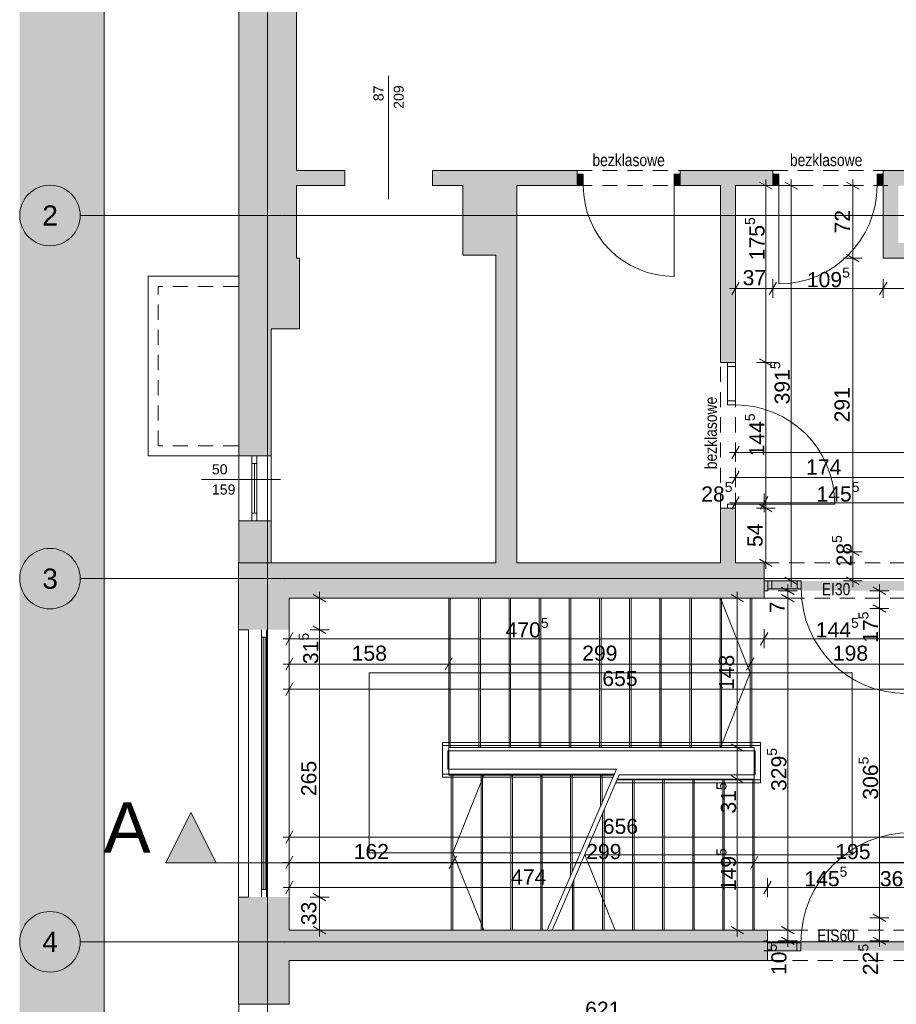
# Paper-space layout 'A-07 INWENTARYZACJA - PIĘTRO 4' of a CAD drawing. Header units: millimetres. Extents: x 0 to 500, y 0 to 350.
# Tile 2 of 13: x 92 to 179, y 122 to 219. Entities that reach past the tile are written whole.
import ezdxf
from ezdxf.xclip import XClip

# ---------------------------------------------------------------- set-up
doc = ezdxf.new("R2010")
doc.units = ezdxf.units.MM
doc.header["$MEASUREMENT"] = 0
doc.header["$XCLIPFRAME"] = 0
for name, pattern in [('ACAD_ISO03W100', [300, 120, -180]), ('DASHDOTX2', [1000, 500, -250, 0, -250]), ('GESTRICHELT2', [93.75, 62.5, -31.25]), ('Przer. długie kreski', [2.5, 1.5, -1]), ('PRZERYWANA_DU_A', [550, 350, -200])]:
    doc.linetypes.add(name, pattern=pattern)
for name, color, linetype, lineweight in [('0_Nr_pióra__2', 8, 'Continuous', 13), ('A_linie przekroju_Nr_pióra__1', 7, 'Continuous', 20), ('A_stolarka_Nr_pióra__3', 252, 'Continuous', 13), ('A_wymiary_Nr_pióra__1', 7, 'Continuous', 20), ('A_wymiary_Nr_pióra__2', 8, 'Continuous', 13), ('A_ściany_Nr_pióra__1', 7, 'Continuous', 20), ('Drzwi Archicad_Nr_pióra__1', 7, 'Continuous', 20), ('Znaczniki drzwi Archicada_Nr_pióra__3', 252, 'Continuous', 13)]:
    doc.layers.add(name, color=color, linetype=linetype, lineweight=lineweight)
for name, color, linetype in [('A_linie przekroju', 7, 'Continuous'), ('A_podrys', 7, 'Continuous'), ('A_ppoż', 7, 'Continuous'), ('A_ściany', 7, 'Continuous'), ('Drzwi Archicad', 7, 'Continuous')]:
    doc.layers.add(name, color=color, linetype=linetype)
for name, color, linetype, lineweight, true_color in [('A_osie_Nr_pióra__16', 7, 'Continuous', 5, 0x0f0f0f), ('A_osie_Nr_pióra__76', 7, 'Continuous', 5, 0x2d2d2d), ('A_pochwyt_Nr_pióra__161', 7, 'Continuous', 5, 0x949494), ('A_ppoż_Nr_pióra__8', 7, 'Continuous', 13, 0x4c4c4c), ('A_schody_Nr_pióra__10', 7, 'Continuous', 13, 0x4b4b4b), ('A_schody_Nr_pióra__4', 7, 'Continuous', 18, 0x4b4b4b), ('A_ściany_Nr_pióra__10', 7, 'Continuous', 13, 0x4b4b4b), ('A_ściany_Nr_pióra__19', 7, 'Continuous', 5, 0x191919), ('Okna Archicada_Nr_pióra__19', 7, 'Continuous', 5, 0x191919)]:
    doc.layers.add(name, color=color, linetype=linetype, lineweight=lineweight, true_color=true_color)
doc.styles.add('STYL_AUTOMATYCZNY_1', font='arial.ttf')
doc.styles.add('STYL_AUTOMATYCZNY_2', font='ARIALN.TTF')
doc.styles.add('STYL_AUTOMATYCZNY_4', font='arial.ttf')

# ---------------------------------------------------------------- blocks, each defined once
blk = doc.blocks.new('Rysunek_1_1', base_point=(-1526.983, -281.1))
at = {"linetype": 'Continuous', "lineweight": 0, "true_color": 0x484848}
blk.add_hatch(color=251, dxfattribs=at).paths.add_polyline_path([(91.759, 97.975), (100.143, 97.975), (100.143, 306.785), (91.759, 306.785)])
at = {"layer": 'A_linie przekroju', "linetype": 'Continuous', "lineweight": 0, "true_color": 0x000000}
blk.add_hatch(color=18, dxfattribs=at).paths.add_polyline_path([(106.242, 135.807), (111.242, 135.807), (108.742, 140.807)])
at = {"layer": 'A_ppoż', "linetype": 'Continuous', "lineweight": 0, "true_color": 0x121212}
for points in [[(179.989, 163.754), (165.565, 163.754), (165.565, 162.774), (179.989, 162.774)], [(165.889, 127.084), (180.539, 127.084), (180.539, 128.084), (165.889, 128.084)]]:
    blk.add_hatch(color=250, dxfattribs=at).paths.add_polyline_path(points)
at = {"layer": 'A_ściany', "linetype": 'Continuous', "lineweight": 0, "true_color": 0x000000}
for points in [[(113.482, 257.785), (113.482, 195.739), (119.189, 195.739), (119.189, 253.735)], [(119.189, 202.929), (123.978, 202.929), (123.978, 204.429), (119.189, 204.429)], [(132.678, 202.929), (147.029, 202.929), (147.029, 204.429), (132.678, 204.429)], [(157.229, 202.929), (161.229, 202.929), (161.229, 204.429), (157.229, 204.429)], [(162.729, 202.929), (161.229, 204.429), (161.229, 185.399), (162.729, 185.399)], [(161.229, 204.429), (162.729, 202.929), (166.419, 202.929), (166.419, 204.429)], [(177.359, 202.929), (182.809, 202.929), (181.309, 204.429), (177.359, 204.429)], [(141.029, 196.049), (141.029, 202.929), (135.679, 202.929), (135.679, 196.049)], [(177.359, 202.929), (177.359, 195.739), (178.859, 197.239), (178.859, 202.929)], [(177.359, 195.739), (213.329, 195.739), (213.329, 197.239), (178.859, 197.239)], [(113.482, 195.739), (113.482, 188.725), (119.499, 188.725), (119.499, 195.739)], [(141.029, 165.554), (141.029, 196.049), (138.979, 196.049), (138.979, 165.554)], [(116.682, 188.725), (113.482, 188.725), (113.482, 176.145), (116.682, 176.145)], [(161.229, 165.554), (162.729, 165.554), (162.729, 170.969), (161.229, 170.969)], [(116.682, 169.705), (113.482, 169.705), (113.482, 165.554), (116.682, 165.554)], [(113.442, 165.554), (113.442, 158.909), (118.489, 158.909), (118.489, 162.054)], [(118.489, 162.054), (165.559, 162.054), (165.559, 165.554), (113.442, 165.554)], [(113.442, 132.409), (113.442, 129.124), (118.489, 129.124), (118.489, 132.409)], [(113.442, 129.124), (113.442, 121.785), (118.489, 121.785), (118.489, 129.124)], [(165.889, 129.124), (118.489, 129.124), (118.489, 126.124), (165.889, 126.124)]]:
    blk.add_hatch(color=18, dxfattribs=at).paths.add_polyline_path(points)
at = {"layer": 'Drzwi Archicad', "linetype": 'Continuous', "lineweight": 0, "true_color": 0xfdfdfd}
for points in [[(147.029, 204.079), (147.029, 202.929), (147.629, 202.929), (147.629, 204.079)], [(157.229, 202.929), (157.229, 204.079), (156.629, 204.079), (156.629, 202.929)], [(166.419, 202.929), (167.019, 202.929), (167.019, 204.079), (166.419, 204.079)], [(177.359, 204.079), (176.759, 204.079), (176.759, 202.929), (177.359, 202.929)]]:
    blk.add_hatch(color=7, dxfattribs=at).paths.add_polyline_path(points)
at = {"layer": '0_Nr_pióra__2', "color": 8, "linetype": 'PRZERYWANA_DU_A', "lineweight": 13, "flags": 128}
blk.add_lwpolyline([(100.143, 306.785), (100.143, 97.975)], dxfattribs=at)
at = {"layer": 'A_linie przekroju_Nr_pióra__1', "color": 7, "linetype": 'ACAD_ISO03W100', "lineweight": 20}
blk.add_line((111.242, 135.807), (342.209, 135.807), dxfattribs=at)
at = {"layer": 'A_linie przekroju_Nr_pióra__1', "color": 7, "linetype": 'Continuous', "lineweight": 20, "flags": 128}
blk.add_lwpolyline([(106.242, 135.807), (111.242, 135.807), (108.742, 140.807)], close=True, dxfattribs=at)
at = {"layer": 'A_osie_Nr_pióra__16', "color": 250, "linetype": 'DASHDOTX2', "lineweight": 5, "true_color": 0x0f0f0f}
for p, q in [((116.314, 229.795), (116.314, 97.975)), ((118.01, 199.975), (97.759, 199.975)), ((342.209, 199.975), (118.01, 199.975)), ((118.01, 199.975), (118.01, 199.975)), ((118.01, 163.975), (97.759, 163.975)), ((342.209, 163.975), (118.01, 163.975)), ((118.01, 163.975), (118.01, 163.975)), ((118.01, 127.975), (97.759, 127.975)), ((342.209, 127.975), (118.01, 127.975)), ((118.01, 127.975), (118.01, 127.975))]:
    blk.add_line(p, q, dxfattribs=at)
for p in [(118.01, 199.975), (118.01, 163.975), (118.01, 127.975)]:
    blk.add_point(p, dxfattribs=at)
at = {"layer": 'A_osie_Nr_pióra__76', "color": 250, "linetype": 'Continuous', "lineweight": 5, "true_color": 0x2d2d2d}
for centre in [(94.759, 199.975), (94.759, 163.975), (94.759, 127.975)]:
    blk.add_circle(centre, 3, dxfattribs=at)
at = {"layer": 'A_pochwyt_Nr_pióra__161', "color": 252, "linetype": 'Continuous', "lineweight": 5, "true_color": 0x949494}
for p, q in [((133.689, 147.724), (133.689, 144.294)), ((133.689, 147.724), (165.189, 147.724)), ((133.689, 147.424), (165.189, 147.424)), ((165.189, 143.724), (165.189, 147.724)), ((134.189, 146.924), (164.689, 146.924)), ((134.189, 146.924), (134.189, 145.094)), ((164.689, 144.524), (164.689, 146.924)), ((133.689, 144.594), (150.725, 144.594)), ((134.189, 145.094), (150.94, 145.094)), ((151.195, 144.524), (164.689, 144.524)), ((133.689, 144.294), (150.596, 144.294)), ((150.85, 143.724), (165.189, 143.724)), ((150.979, 144.024), (165.189, 144.024))]:
    blk.add_line(p, q, dxfattribs=at)
at = {"layer": 'A_schody_Nr_pióra__10', "color": 251, "linetype": 'GESTRICHELT2', "lineweight": 13, "true_color": 0x4b4b4b}
for p, q in [((134.439, 162.054), (134.439, 147.234)), ((137.429, 162.054), (137.429, 147.234)), ((140.419, 162.054), (140.419, 147.234)), ((143.409, 162.054), (143.409, 147.234)), ((146.399, 162.054), (146.399, 147.234)), ((149.389, 162.054), (149.389, 147.234)), ((152.379, 162.054), (152.379, 147.234)), ((155.369, 162.054), (155.369, 147.234)), ((158.359, 162.054), (158.359, 147.234)), ((161.349, 162.054), (161.349, 147.234)), ((164.339, 162.054), (164.339, 147.234)), ((134.539, 129.124), (134.539, 144.504)), ((137.499, 129.124), (137.499, 144.504)), ((140.459, 129.124), (140.459, 144.504)), ((143.419, 129.124), (143.419, 144.504)), ((146.379, 134.506), (146.379, 144.504)), ((149.339, 141.377), (149.339, 144.504)), ((152.519, 129.124), (152.519, 144.094)), ((155.499, 129.124), (155.499, 144.094)), ((158.479, 129.124), (158.479, 144.094)), ((161.459, 129.124), (161.459, 144.094)), ((164.439, 129.124), (164.439, 144.094)), ((149.539, 129.124), (149.539, 140.681)), ((146.559, 129.124), (146.559, 133.763))]:
    blk.add_line(p, q, dxfattribs=at)
at = {"layer": 'A_schody_Nr_pióra__4', "color": 251, "linetype": 'Continuous', "lineweight": 18, "true_color": 0x4b4b4b}
for p, q in [((134.289, 144.504), (134.289, 162.054)), ((137.279, 147.234), (137.279, 162.054)), ((140.269, 147.234), (140.269, 162.054)), ((143.259, 147.234), (143.259, 162.054)), ((146.249, 147.234), (146.249, 162.054)), ((149.239, 147.234), (149.239, 162.054)), ((152.229, 147.234), (152.229, 162.054)), ((155.219, 147.234), (155.219, 162.054)), ((158.209, 147.234), (158.209, 162.054)), ((161.199, 147.234), (161.199, 162.054)), ((161.227, 162.054), (164.189, 154.644)), ((164.189, 147.234), (164.189, 162.054)), ((126.389, 154.644), (174.289, 154.644)), ((126.389, 136.814), (126.389, 154.644)), ((161.227, 147.234), (164.189, 154.644)), ((174.289, 136.609), (174.289, 154.644)), ((164.589, 147.234), (134.289, 147.234)), ((164.589, 147.234), (164.589, 129.124)), ((150.686, 144.504), (134.289, 144.504)), ((134.689, 144.504), (134.689, 129.124)), ((137.763, 144.504), (134.689, 136.814)), ((137.649, 144.504), (137.649, 129.124)), ((140.609, 144.504), (140.609, 129.124)), ((143.569, 144.504), (143.569, 129.124)), ((150.94, 145.094), (144.061, 129.124)), ((151.195, 144.524), (144.561, 129.124)), ((146.529, 144.504), (146.529, 134.854)), ((149.489, 144.504), (149.489, 141.726)), ((164.589, 144.094), (151.009, 144.094)), ((152.669, 144.094), (152.669, 129.124)), ((155.649, 144.094), (155.649, 129.124)), ((158.629, 144.094), (158.629, 129.124)), ((161.609, 144.094), (161.609, 129.124)), ((149.689, 141.029), (149.689, 129.124)), ((147.374, 136.814), (126.389, 136.814)), ((137.763, 129.124), (134.689, 136.814)), ((174.289, 136.609), (147.785, 136.609)), ((150.777, 129.124), (147.785, 136.609)), ((146.709, 134.111), (146.709, 129.124))]:
    blk.add_line(p, q, dxfattribs=at)
at = {"layer": 'A_stolarka_Nr_pióra__3', "color": 252, "linetype": 'Continuous', "lineweight": 13}
blk.add_line((109.789, 173.813), (117.621, 173.813), dxfattribs=at)
at = {"layer": 'A_wymiary_Nr_pióra__1', "color": 7, "linetype": 'Continuous', "lineweight": 20}
for p, q in [((166.354, 202.568), (165.104, 203.29)), ((168.854, 202.568), (167.604, 203.29)), ((174.984, 202.568), (173.734, 203.29)), ((173.734, 196.1), (174.984, 195.378)), ((163.09, 193.364), (162.368, 192.114)), ((166.78, 193.364), (166.058, 192.114)), ((177.72, 193.364), (176.998, 192.114)), ((165.104, 185.76), (166.354, 185.038)), ((163.09, 177.114), (162.368, 175.864)), ((163.09, 174.614), (162.368, 173.364)), ((163.09, 172.114), (162.368, 170.864)), ((165.925, 172.114), (165.204, 170.864)), ((165.104, 171.33), (166.354, 170.608)), ((173.734, 166.99), (174.984, 166.268)), ((165.104, 165.915), (166.354, 165.193)), ((167.604, 164.115), (168.854, 163.393)), ((173.734, 164.115), (174.984, 163.393)), ((167.278, 163.135), (168.528, 162.413)), ((177.614, 162.413), (176.364, 163.135)), ((122.114, 161.693), (120.864, 162.415)), ((163.528, 161.693), (162.278, 162.415)), ((168.528, 161.693), (167.278, 162.415)), ((176.364, 161.375), (177.614, 160.653)), ((120.864, 159.27), (122.114, 158.548)), ((118.85, 158.639), (118.128, 157.389)), ((165.92, 158.639), (165.198, 157.389)), ((118.85, 156.139), (118.128, 154.889)), ((134.65, 156.139), (133.928, 154.889)), ((164.55, 156.139), (163.828, 154.889)), ((118.85, 153.639), (118.128, 152.389)), ((162.278, 147.595), (163.528, 146.873)), ((162.278, 144.455), (163.528, 143.733)), ((118.85, 138.979), (118.128, 137.729)), ((118.85, 136.479), (118.128, 135.229)), ((135.05, 136.479), (134.328, 135.229)), ((164.95, 136.479), (164.228, 135.229)), ((118.85, 133.979), (118.128, 132.729)), ((166.25, 133.979), (165.528, 132.729)), ((120.864, 132.77), (122.114, 132.048)), ((176.364, 130.715), (177.614, 129.993)), ((120.864, 129.485), (122.114, 128.763)), ((162.278, 129.485), (163.528, 128.763)), ((167.278, 129.485), (168.528, 128.763)), ((167.278, 128.445), (168.528, 127.723)), ((176.364, 128.445), (177.614, 127.723))]:
    blk.add_line(p, q, dxfattribs=at)
at = {"layer": 'A_wymiary_Nr_pióra__2', "color": 8, "linetype": 'Continuous', "lineweight": 13}
for p, q in [((165.729, 202.929), (165.729, 203.54)), ((168.229, 202.929), (168.229, 203.54)), ((174.359, 202.929), (174.359, 203.54)), ((166.667, 202.929), (164.792, 202.929)), ((165.729, 185.399), (165.729, 202.929)), ((169.167, 202.929), (167.292, 202.929)), ((168.229, 163.754), (168.229, 202.929)), ((175.297, 202.929), (173.422, 202.929)), ((174.359, 195.739), (174.359, 202.929)), ((175.297, 195.739), (173.422, 195.739)), ((174.359, 166.629), (174.359, 195.739)), ((162.729, 191.801), (162.729, 193.676)), ((166.419, 191.801), (166.419, 193.676)), ((177.359, 191.801), (177.359, 193.676)), ((162.118, 192.739), (162.729, 192.739)), ((162.729, 192.739), (166.419, 192.739)), ((166.419, 192.739), (177.359, 192.739)), ((177.359, 192.739), (213.329, 192.739)), ((166.667, 185.399), (164.792, 185.399)), ((165.729, 170.969), (165.729, 185.399)), ((162.729, 175.551), (162.729, 177.426)), ((162.118, 176.489), (162.729, 176.489)), ((162.729, 176.489), (211.369, 176.489)), ((162.729, 173.051), (162.729, 174.926)), ((162.118, 173.989), (162.729, 173.989)), ((162.729, 173.989), (180.129, 173.989)), ((162.729, 170.551), (162.729, 172.426)), ((165.565, 170.551), (165.565, 172.426)), ((162.118, 171.489), (162.729, 171.489)), ((162.729, 171.489), (165.565, 171.489)), ((166.667, 170.969), (164.792, 170.969)), ((165.565, 171.489), (180.129, 171.489)), ((165.729, 165.554), (165.729, 170.969)), ((175.297, 166.629), (173.422, 166.629)), ((174.359, 163.754), (174.359, 166.629)), ((166.667, 165.554), (164.792, 165.554)), ((165.729, 164.943), (165.729, 165.554)), ((169.167, 163.754), (167.292, 163.754)), ((167.903, 162.774), (167.903, 163.385)), ((168.229, 163.143), (168.229, 163.754)), ((175.297, 163.754), (173.422, 163.754)), ((174.359, 163.143), (174.359, 163.754)), ((176.989, 162.774), (176.989, 163.385)), ((122.427, 162.054), (120.552, 162.054)), ((121.489, 162.054), (121.489, 162.665)), ((121.489, 158.909), (121.489, 162.054)), ((163.841, 162.054), (161.966, 162.054)), ((162.903, 162.054), (162.903, 162.665)), ((162.903, 147.234), (162.903, 162.054)), ((168.841, 162.774), (166.966, 162.774)), ((168.841, 162.054), (166.966, 162.054)), ((167.903, 162.054), (167.903, 162.774)), ((167.903, 129.124), (167.903, 162.054)), ((177.927, 162.774), (176.052, 162.774)), ((176.989, 161.014), (176.989, 162.774)), ((177.927, 161.014), (176.052, 161.014)), ((176.989, 130.354), (176.989, 161.014)), ((118.489, 157.077), (118.489, 158.952)), ((122.427, 158.909), (120.552, 158.909)), ((121.489, 132.409), (121.489, 158.909)), ((165.559, 157.077), (165.559, 158.952)), ((117.878, 158.014), (118.489, 158.014)), ((118.489, 158.014), (165.559, 158.014)), ((165.559, 158.014), (179.989, 158.014)), ((118.489, 154.577), (118.489, 156.452)), ((134.289, 154.577), (134.289, 156.452)), ((164.189, 154.577), (164.189, 156.452)), ((117.878, 155.514), (118.489, 155.514)), ((118.489, 155.514), (134.289, 155.514)), ((134.289, 155.514), (164.189, 155.514)), ((164.189, 155.514), (183.989, 155.514)), ((118.489, 152.077), (118.489, 153.952)), ((117.878, 153.014), (118.489, 153.014)), ((118.489, 153.014), (183.989, 153.014)), ((163.841, 147.234), (161.966, 147.234)), ((162.903, 144.094), (162.903, 147.234)), ((163.841, 144.094), (161.966, 144.094)), ((162.903, 129.124), (162.903, 144.094)), ((118.489, 137.417), (118.489, 139.292)), ((117.878, 138.354), (118.489, 138.354)), ((118.489, 138.354), (184.085, 138.354)), ((118.489, 134.917), (118.489, 136.792)), ((134.689, 134.917), (134.689, 136.792)), ((164.589, 134.917), (164.589, 136.792)), ((117.878, 135.854), (118.489, 135.854)), ((118.489, 135.854), (134.689, 135.854)), ((134.689, 135.854), (164.589, 135.854)), ((164.589, 135.854), (184.085, 135.854)), ((118.489, 132.417), (118.489, 134.292)), ((165.889, 132.417), (165.889, 134.292)), ((117.878, 133.354), (118.489, 133.354)), ((118.489, 133.354), (165.889, 133.354)), ((165.889, 133.354), (180.439, 133.354)), ((122.427, 132.409), (120.552, 132.409)), ((121.489, 129.124), (121.489, 132.409)), ((177.927, 130.354), (176.052, 130.354)), ((176.989, 128.084), (176.989, 130.354)), ((122.427, 129.124), (120.552, 129.124)), ((121.489, 128.513), (121.489, 129.124)), ((163.841, 129.124), (161.966, 129.124)), ((162.903, 128.513), (162.903, 129.124)), ((168.841, 129.124), (166.966, 129.124)), ((167.903, 128.084), (167.903, 129.124)), ((168.841, 128.084), (166.966, 128.084)), ((167.903, 127.473), (167.903, 128.084)), ((177.927, 128.084), (176.052, 128.084)), ((176.989, 127.473), (176.989, 128.084))]:
    blk.add_line(p, q, dxfattribs=at)
at = {"layer": 'A_ściany_Nr_pióra__1', "color": 7, "linetype": 'Continuous', "lineweight": 20}
for p, q in [((123.978, 202.929), (123.978, 204.429)), ((132.678, 202.929), (132.678, 204.429)), ((147.029, 204.429), (146.659, 204.429)), ((147.029, 204.079), (147.029, 204.429)), ((147.029, 202.929), (147.029, 204.079)), ((157.229, 204.429), (157.599, 204.429)), ((157.229, 204.079), (157.229, 204.429)), ((157.229, 202.929), (157.229, 204.079)), ((166.419, 204.429), (166.049, 204.429)), ((166.419, 204.079), (166.419, 204.429)), ((166.419, 202.929), (166.419, 204.079)), ((177.359, 204.429), (177.729, 204.429)), ((177.359, 204.079), (177.359, 204.429)), ((177.359, 202.929), (177.359, 204.079)), ((147.029, 202.929), (146.559, 202.929)), ((157.229, 202.929), (157.699, 202.929)), ((166.419, 202.929), (165.949, 202.929)), ((177.359, 202.929), (177.829, 202.929)), ((161.229, 185.399), (161.229, 185.769)), ((162.729, 185.399), (162.729, 185.769)), ((161.929, 185.399), (161.229, 185.399)), ((162.729, 185.399), (161.929, 185.399)), ((113.482, 176.145), (116.682, 176.145)), ((161.229, 170.969), (161.229, 170.599)), ((161.929, 170.969), (161.229, 170.969)), ((162.729, 170.969), (161.929, 170.969)), ((162.729, 170.969), (162.729, 170.599)), ((113.482, 169.705), (116.682, 169.705)), ((165.919, 163.754), (165.549, 163.754)), ((165.919, 163.754), (165.919, 162.954)), ((165.919, 162.754), (165.549, 162.754)), ((165.919, 162.954), (165.919, 162.754)), ((113.442, 159.454), (113.442, 131.864)), ((114.442, 158.909), (114.442, 132.409)), ((118.489, 158.909), (118.489, 131.864)), ((165.889, 128.084), (165.519, 128.084)), ((165.889, 127.884), (165.889, 128.084)), ((165.889, 127.084), (165.889, 127.884)), ((165.889, 127.084), (165.519, 127.084))]:
    blk.add_line(p, q, dxfattribs=at)
at = {"layer": 'A_ściany_Nr_pióra__1', "color": 7, "linetype": 'Continuous', "lineweight": 20, "flags": 128}
for points in [[(113.482, 257.785), (113.482, 195.739)], [(119.189, 204.429), (119.189, 253.735)], [(123.978, 204.429), (119.189, 204.429)], [(147.029, 204.429), (132.678, 204.429)], [(161.229, 204.429), (157.229, 204.429)], [(166.419, 204.429), (161.229, 204.429)], [(181.309, 204.429), (177.359, 204.429)], [(119.189, 195.739), (119.189, 202.929)], [(119.189, 202.929), (123.978, 202.929)], [(132.678, 202.929), (135.679, 202.929)], [(135.679, 202.929), (135.679, 196.049)], [(141.029, 202.929), (147.029, 202.929)], [(141.029, 196.049), (141.029, 202.929)], [(157.229, 202.929), (161.229, 202.929)], [(161.229, 202.929), (161.229, 185.399)], [(162.729, 185.399), (162.729, 202.929)], [(162.729, 202.929), (166.419, 202.929)], [(177.359, 202.929), (177.359, 195.739)], [(113.482, 195.739), (113.482, 188.725)], [(119.499, 195.739), (119.189, 195.739)], [(119.499, 188.725), (119.499, 195.739)], [(135.679, 196.049), (138.979, 196.049)], [(138.979, 196.049), (138.979, 165.554)], [(141.029, 165.554), (141.029, 196.049)], [(177.359, 195.739), (213.329, 195.739)], [(113.482, 188.725), (113.482, 176.145)], [(116.682, 188.725), (119.499, 188.725)], [(116.682, 176.145), (116.682, 188.725)], [(161.229, 170.969), (161.229, 165.554)], [(162.729, 165.554), (162.729, 170.969)], [(113.482, 169.705), (113.482, 165.554)], [(116.682, 165.554), (116.682, 169.705)], [(113.442, 165.554), (113.442, 158.909)], [(138.979, 165.554), (113.442, 165.554)], [(113.482, 165.554), (116.682, 165.554)], [(161.229, 165.554), (141.029, 165.554)], [(165.559, 165.554), (162.729, 165.554)], [(165.559, 162.054), (165.559, 165.554)], [(118.489, 158.909), (118.489, 162.054)], [(118.489, 162.054), (165.559, 162.054)], [(113.442, 158.909), (114.442, 158.909)], [(113.442, 132.409), (113.442, 129.124)], [(114.442, 132.409), (113.442, 132.409)], [(118.489, 129.124), (118.489, 132.409)], [(113.442, 129.124), (113.442, 121.785)], [(165.889, 129.124), (118.489, 129.124)], [(165.889, 126.124), (165.889, 129.124)], [(118.489, 126.124), (165.889, 126.124)], [(118.489, 121.785), (118.489, 126.124)], [(113.442, 121.785), (118.489, 121.785)], [(115.189, 121.781), (113.482, 121.785)]]:
    blk.add_lwpolyline(points, dxfattribs=at)
at = {"layer": 'A_ściany_Nr_pióra__10', "color": 251, "linetype": 'Przer. długie kreski', "lineweight": 13, "true_color": 0x4b4b4b}
for p, q in [((147.029, 204.429), (157.229, 204.429)), ((166.419, 204.429), (177.359, 204.429)), ((147.029, 202.929), (157.229, 202.929)), ((166.419, 202.929), (177.359, 202.929)), ((113.442, 192.945), (105.482, 192.945)), ((105.482, 177.145), (105.482, 192.945)), ((161.229, 170.969), (161.229, 185.399)), ((162.729, 170.969), (162.729, 185.399)), ((113.442, 177.145), (105.482, 177.145)), ((165.559, 165.554), (180.129, 165.554)), ((165.559, 162.054), (180.032, 162.054)), ((165.889, 129.124), (180.439, 129.124)), ((165.889, 126.124), (180.539, 126.124))]:
    blk.add_line(p, q, dxfattribs=at)
at = {"layer": 'A_ściany_Nr_pióra__10', "color": 251, "linetype": 'Continuous', "lineweight": 13, "true_color": 0x4b4b4b}
for p, q in [((113.442, 193.945), (104.482, 193.945)), ((104.482, 176.145), (104.482, 193.945)), ((113.442, 176.145), (104.482, 176.145))]:
    blk.add_line(p, q, dxfattribs=at)
at = {"layer": 'A_ściany_Nr_pióra__19', "color": 250, "linetype": 'Continuous', "lineweight": 5, "true_color": 0x191919}
for p, q in [((113.482, 176.145), (113.482, 169.705)), ((116.682, 169.705), (116.682, 176.145)), ((113.482, 121.785), (113.442, 104.727))]:
    blk.add_line(p, q, dxfattribs=at)
at = {"layer": 'Drzwi Archicad_Nr_pióra__1', "color": 7, "linetype": 'Continuous', "lineweight": 20}
for p, q in [((123.978, 202.929), (123.978, 204.429)), ((132.678, 202.929), (132.678, 204.429)), ((147.029, 204.429), (146.659, 204.429)), ((147.029, 204.429), (146.659, 204.429)), ((147.029, 204.079), (147.029, 204.429)), ((147.029, 204.079), (147.029, 204.429)), ((147.029, 204.079), (147.629, 204.079)), ((147.029, 202.929), (147.029, 204.079)), ((147.029, 202.929), (147.029, 204.079)), ((147.029, 202.929), (147.029, 204.079)), ((147.629, 204.079), (147.629, 202.929)), ((156.629, 202.929), (156.629, 204.079)), ((156.629, 204.079), (157.229, 204.079)), ((157.229, 204.079), (157.229, 204.429)), ((157.229, 204.079), (157.229, 204.429)), ((157.229, 204.429), (157.599, 204.429)), ((157.229, 204.429), (157.599, 204.429)), ((157.229, 204.079), (157.229, 202.929)), ((157.229, 202.929), (157.229, 204.079)), ((157.229, 202.929), (157.229, 204.079)), ((166.419, 204.429), (166.049, 204.429)), ((166.419, 204.429), (166.049, 204.429)), ((166.419, 204.079), (166.419, 204.429)), ((166.419, 204.079), (166.419, 204.429)), ((167.019, 204.079), (166.419, 204.079)), ((166.419, 204.079), (166.419, 202.929)), ((166.419, 202.929), (166.419, 204.079)), ((166.419, 202.929), (166.419, 204.079)), ((167.019, 202.929), (167.019, 204.079)), ((177.359, 204.079), (176.759, 204.079)), ((176.759, 204.079), (176.759, 202.929)), ((177.359, 204.079), (177.359, 204.429)), ((177.359, 204.079), (177.359, 204.429)), ((177.359, 204.429), (177.729, 204.429)), ((177.359, 204.429), (177.729, 204.429)), ((177.359, 202.929), (177.359, 204.079)), ((177.359, 202.929), (177.359, 204.079)), ((177.359, 202.929), (177.359, 204.079)), ((147.029, 202.929), (146.559, 202.929)), ((147.029, 202.929), (146.559, 202.929)), ((147.629, 202.929), (147.029, 202.929)), ((157.229, 202.929), (156.629, 202.929)), ((156.629, 202.929), (156.629, 193.929)), ((157.229, 202.929), (157.699, 202.929)), ((157.229, 202.929), (157.699, 202.929)), ((166.419, 202.929), (165.949, 202.929)), ((166.419, 202.929), (165.949, 202.929)), ((166.419, 202.929), (167.019, 202.929)), ((167.019, 202.929), (167.019, 193.189)), ((176.759, 202.929), (177.359, 202.929)), ((177.359, 202.929), (177.829, 202.929)), ((177.359, 202.929), (177.829, 202.929)), ((161.229, 185.399), (161.229, 185.769)), ((161.229, 185.399), (161.229, 185.769)), ((162.729, 185.399), (162.729, 185.769)), ((162.729, 185.399), (162.729, 185.769)), ((161.929, 185.399), (161.229, 185.399)), ((161.929, 185.399), (161.229, 185.399)), ((161.929, 185.399), (161.929, 184.999)), ((162.729, 185.399), (161.929, 185.399)), ((162.729, 185.399), (161.929, 185.399)), ((162.729, 185.399), (161.929, 185.399)), ((161.929, 184.999), (162.729, 184.999)), ((161.929, 184.999), (161.929, 181.599)), ((162.729, 184.999), (161.929, 184.999)), ((162.729, 184.999), (162.729, 185.399)), ((162.729, 181.599), (162.729, 184.999)), ((161.929, 181.599), (161.929, 181.199)), ((162.729, 181.599), (161.929, 181.599)), ((161.929, 181.599), (162.729, 181.599)), ((162.729, 181.199), (162.729, 181.599)), ((161.929, 181.199), (162.729, 181.199)), ((161.929, 170.969), (161.229, 170.969)), ((161.929, 170.969), (161.229, 170.969)), ((161.229, 170.969), (161.229, 170.599)), ((161.229, 170.969), (161.229, 170.599)), ((162.729, 171.369), (161.929, 171.369)), ((161.929, 171.369), (161.929, 170.969)), ((161.929, 170.969), (162.729, 170.969)), ((162.729, 170.969), (161.929, 170.969)), ((162.729, 170.969), (161.929, 170.969)), ((162.729, 170.969), (162.729, 171.369)), ((162.729, 171.369), (172.559, 171.369)), ((162.729, 170.969), (162.729, 170.599)), ((162.729, 170.969), (162.729, 170.599)), ((165.919, 163.754), (165.549, 163.754)), ((165.919, 163.754), (165.549, 163.754)), ((165.919, 163.754), (166.319, 163.754)), ((165.919, 162.954), (165.919, 163.754)), ((165.919, 163.754), (165.919, 162.954)), ((165.919, 163.754), (165.919, 162.954)), ((166.319, 163.754), (166.319, 162.954)), ((166.319, 163.754), (168.839, 163.754)), ((166.319, 162.954), (166.319, 163.754)), ((168.839, 163.754), (169.239, 163.754)), ((168.839, 162.954), (168.839, 163.754)), ((168.839, 163.754), (168.839, 162.954)), ((169.239, 163.754), (169.239, 162.954)), ((165.919, 162.754), (165.549, 162.754)), ((165.919, 162.754), (165.549, 162.754)), ((166.319, 162.954), (165.919, 162.954)), ((165.919, 162.954), (165.919, 162.754)), ((165.919, 162.954), (165.919, 162.754)), ((168.839, 162.954), (166.319, 162.954)), ((169.239, 162.954), (168.839, 162.954)), ((165.889, 128.084), (165.519, 128.084)), ((165.889, 128.084), (165.519, 128.084)), ((165.889, 127.884), (165.889, 128.084)), ((165.889, 127.884), (165.889, 128.084)), ((166.289, 127.884), (165.889, 127.884)), ((165.889, 127.884), (165.889, 127.084)), ((165.889, 127.084), (165.889, 127.884)), ((165.889, 127.084), (165.889, 127.884)), ((166.289, 127.084), (166.289, 127.884)), ((168.809, 127.884), (166.289, 127.884)), ((166.289, 127.884), (166.289, 127.084)), ((169.209, 127.884), (168.809, 127.884)), ((168.809, 127.884), (168.809, 127.084)), ((168.809, 127.084), (168.809, 127.884)), ((169.209, 127.084), (169.209, 127.884)), ((165.889, 127.084), (165.519, 127.084)), ((165.889, 127.084), (165.519, 127.084)), ((165.889, 127.084), (166.289, 127.084)), ((166.289, 127.084), (168.809, 127.084)), ((168.809, 127.084), (169.209, 127.084))]:
    blk.add_line(p, q, dxfattribs=at)
for centre, radius, start, end in [((156.629, 202.929), 9, 180, 270), ((167.019, 202.929), 9.74, 270, 0), ((162.729, 171.369), 9.83, 0, 90), ((179.589, 162.954), 10.35, 180, 270), ((180.139, 127.884), 10.93, 90, 180)]:
    blk.add_arc(centre, radius, start, end, dxfattribs=at)
at = {"layer": 'Okna Archicada_Nr_pióra__19', "color": 250, "linetype": 'Continuous', "lineweight": 5, "true_color": 0x191919}
for p, q in [((115.282, 176.145), (114.782, 176.145)), ((114.782, 176.145), (114.782, 169.705)), ((115.282, 169.705), (115.282, 176.145)), ((115.282, 175.395), (114.782, 175.395)), ((115.032, 170.455), (115.032, 175.395)), ((115.282, 170.455), (114.782, 170.455)), ((114.782, 169.705), (115.282, 169.705)), ((115.742, 132.409), (115.742, 158.909)), ((115.742, 158.159), (116.242, 158.159)), ((115.892, 133.159), (115.892, 158.159)), ((116.092, 133.159), (116.092, 158.159)), ((116.242, 132.409), (116.242, 158.909)), ((115.742, 133.159), (116.242, 133.159))]:
    blk.add_line(p, q, dxfattribs=at)
at = {"layer": 'Znaczniki drzwi Archicada_Nr_pióra__3', "color": 252, "linetype": 'Continuous', "lineweight": 13}
blk.add_line((128.328, 213.818), (128.328, 201.583), dxfattribs=at)
at = {"layer": 'A_linie przekroju_Nr_pióra__1', "color": 7, "linetype": 'Continuous', "lineweight": 20, "insert": (104.742, 136.808), "char_height": 5, "attachment_point": 9, "style": 'STYL_AUTOMATYCZNY_1'}
blk.add_mtext('\\A1;{\\pqr;\\pt0;\\fArial|b0|i0|c238|p0;\\W1.000000;A}', dxfattribs=at)
at = {"layer": 'A_osie_Nr_pióra__76', "color": 250, "linetype": 'Continuous', "lineweight": 5, "true_color": 0x2d2d2d, "char_height": 2, "attachment_point": 1, "style": 'STYL_AUTOMATYCZNY_1'}
for s, insert in [('\\A1;{\\pql;\\pt0;\\fArial|b0|i0|c238|p0;\\W1.000000;2}', (93.996, 200.975)), ('\\A1;{\\pql;\\pt0;\\fArial|b0|i0|c238|p0;\\W1.000000;3}', (93.996, 164.975)), ('\\A1;{\\pql;\\pt0;\\fArial|b0|i0|c238|p0;\\W1.000000;4}', (93.996, 128.975))]:
    blk.add_mtext(s, dxfattribs=dict(at, insert=insert))
at = {"layer": 'A_ppoż_Nr_pióra__8', "color": 251, "linetype": 'Continuous', "lineweight": 13, "true_color": 0x4c4c4c, "char_height": 1.2, "attachment_point": 5, "style": 'STYL_AUTOMATYCZNY_2'}
for s, insert in [('\\A1;{\\pqc;\\fArial Narrow|b0|i0|c238|p0;\\W1.000000;bezklasowe}', (152.129, 205.456)), ('\\A1;{\\pqc;\\fArial Narrow|b0|i0|c238|p0;\\W1.000000;bezklasowe}', (171.709, 205.456)), ('\\A1;{\\pqc;\\fArial Narrow|b0|i0|c238|p0;\\W1.000000;EI30}', (172.691, 162.928)), ('\\A1;{\\pqc;\\fArial Narrow|b0|i0|c238|p0;\\W1.000000;EIS60}', (172.691, 128.592))]:
    blk.add_mtext(s, dxfattribs=dict(at, insert=insert))
at = {"layer": 'A_ppoż_Nr_pióra__8', "color": 251, "linetype": 'Continuous', "lineweight": 13, "true_color": 0x4c4c4c, "insert": (160.29, 178.414), "char_height": 1.2, "attachment_point": 5, "rotation": 90, "style": 'STYL_AUTOMATYCZNY_2'}
blk.add_mtext('\\A1;{\\pqc;\\fArial Narrow|b0|i0|c238|p0;\\W1.000000;bezklasowe}', dxfattribs=at)
at = {"layer": 'A_stolarka_Nr_pióra__3', "color": 252, "linetype": 'Continuous', "lineweight": 13, "char_height": 1, "attachment_point": 7, "style": 'STYL_AUTOMATYCZNY_1'}
for s, insert in [('\\A1;{\\pql;\\fArial|b0|i0|c238|p0;\\W1.000000;50}', (110.816, 174.297)), ('\\A1;{\\pql;\\fArial|b0|i0|c238|p0;\\W1.000000;159}', (110.816, 172.297))]:
    blk.add_mtext(s, dxfattribs=dict(at, insert=insert))
at = {"layer": 'A_wymiary_Nr_pióra__1', "color": 7, "linetype": 'Continuous', "lineweight": 20, "char_height": 1.5, "attachment_point": 7, "rotation": 90, "style": 'STYL_AUTOMATYCZNY_1'}
for s, insert in [('\\A1;{\\pql;\\fArial|b0|i0|c238|p0;\\W1.000000;175\\fArial|b0|i0|c238|p0;\\W1.000000;\\A1{\\H.66x;\\S5^  ;}}', (166.037, 195.535)), ('\\A1;{\\pql;\\fArial|b0|i0|c238|p0;\\W1.000000;391\\fArial|b0|i0|c238|p0;\\W1.000000;\\A1{\\H.66x;\\S5^  ;}}', (168.538, 181.248)), ('\\A1;{\\pql;\\fArial|b0|i0|c238|p0;\\W1.000000;144\\fArial|b0|i0|c238|p0;\\W1.000000;\\A1{\\H.66x;\\S5^  ;}}', (166.028, 176.09)), ('\\A1;{\\pql;\\fArial|b0|i0|c238|p0;\\W1.000000;28\\fArial|b0|i0|c238|p0;\\W1.000000;\\A1{\\H.66x;\\S5^  ;}}', (174.667, 165.184)), ('\\A1;{\\pql;\\fArial|b0|i0|c238|p0;\\W1.000000;17\\fArial|b0|i0|c238|p0;\\W1.000000;\\A1{\\H.66x;\\S5^  ;}}', (177.288, 157.61)), ('\\A1;{\\pql;\\fArial|b0|i0|c238|p0;\\W1.000000;31\\fArial|b0|i0|c238|p0;\\W1.000000;\\A1{\\H.66x;\\S5^  ;}}', (121.798, 155.504)), ('\\A1;{\\pql;\\fArial|b0|i0|c238|p0;\\W1.000000;329\\fArial|b0|i0|c238|p0;\\W1.000000;\\A1{\\H.66x;\\S5^  ;}}', (168.212, 142.923)), ('\\A1;{\\pql;\\fArial|b0|i0|c238|p0;\\W1.000000;306\\fArial|b0|i0|c238|p0;\\W1.000000;\\A1{\\H.66x;\\S5^  ;}}', (177.298, 142.069)), ('\\A1;{\\pql;\\fArial|b0|i0|c238|p0;\\W1.000000;31\\fArial|b0|i0|c238|p0;\\W1.000000;\\A1{\\H.66x;\\S5^  ;}}', (163.212, 140.69)), ('\\A1;{\\pql;\\fArial|b0|i0|c238|p0;\\W1.000000;149\\fArial|b0|i0|c238|p0;\\W1.000000;\\A1{\\H.66x;\\S5^  ;}}', (163.211, 132.994)), ('\\A1;{\\pql;\\fArial|b0|i0|c238|p0;\\W1.000000;10\\fArial|b0|i0|c238|p0;\\W1.000000;\\A1{\\H.66x;\\S5^  ;}}', (168.211, 124.68)), ('\\A1;{\\pql;\\fArial|b0|i0|c238|p0;\\W1.000000;22\\fArial|b0|i0|c238|p0;\\W1.000000;\\A1{\\H.66x;\\S5^  ;}}', (177.288, 124.68))]:
    blk.add_mtext(s, dxfattribs=dict(at, insert=insert))
at = {"layer": 'A_wymiary_Nr_pióra__1', "color": 7, "linetype": 'Continuous', "lineweight": 20, "char_height": 1.5, "attachment_point": 7, "rotation": 90, "style": 'STYL_AUTOMATYCZNY_4'}
for s, insert, width in [('\\A1;{\\pql;\\fArial|b0|i0|c238|p0;\\W1.000000;72}', (174.059, 198.19), 2.28817), ('\\A1;{\\pql;\\fArial|b0|i0|c238|p0;\\W1.000000;291}', (174.059, 179.468), 3.43226), ('\\A1;{\\pql;\\fArial|b0|i0|c238|p0;\\W1.000000;54}', (165.429, 167.117), 2.28817), ('\\A1;{\\pql;\\fArial|b0|i0|c238|p0;\\W1.000000;7}', (167.603, 160.549), 1.14409), ('\\A1;{\\pql;\\fArial|b0|i0|c238|p0;\\W1.000000;148}', (162.603, 152.928), 3.43226), ('\\A1;{\\pql;\\fArial|b0|i0|c238|p0;\\W1.000000;265}', (121.189, 142.421), 3.43226), ('\\A1;{\\pql;\\fArial|b0|i0|c238|p0;\\W1.000000;33}', (121.189, 129.622), 2.28817)]:
    blk.add_mtext(s, dxfattribs=dict(at, insert=insert, width=width))
at = {"layer": 'A_wymiary_Nr_pióra__1', "color": 7, "linetype": 'Continuous', "lineweight": 20, "char_height": 1.5, "attachment_point": 7, "style": 'STYL_AUTOMATYCZNY_1'}
for s, insert in [('\\A1;{\\pql;\\fArial|b0|i0|c238|p0;\\W1.000000;109\\fArial|b0|i0|c238|p0;\\W1.000000;\\A1{\\H.66x;\\S5^  ;}}', (169.796, 192.431)), ('\\A1;{\\pql;\\fArial|b0|i0|c238|p0;\\W1.000000;28\\fArial|b0|i0|c238|p0;\\W1.000000;\\A1{\\H.66x;\\S5^  ;}}', (159.325, 171.181)), ('\\A1;{\\pql;\\fArial|b0|i0|c238|p0;\\W1.000000;145\\fArial|b0|i0|c238|p0;\\W1.000000;\\A1{\\H.66x;\\S5^  ;}}', (170.753, 171.181)), ('\\A1;{\\pql;\\fArial|b0|i0|c238|p0;\\W1.000000;470\\fArial|b0|i0|c238|p0;\\W1.000000;\\A1{\\H.66x;\\S5^  ;}}', (139.931, 157.706)), ('\\A1;{\\pql;\\fArial|b0|i0|c238|p0;\\W1.000000;144\\fArial|b0|i0|c238|p0;\\W1.000000;\\A1{\\H.66x;\\S5^  ;}}', (170.681, 157.715)), ('\\A1;{\\pql;\\fArial|b0|i0|c238|p0;\\W1.000000;145\\fArial|b0|i0|c238|p0;\\W1.000000;\\A1{\\H.66x;\\S5^  ;}}', (169.549, 133.046)), ('\\A1;{\\pql;\\fArial|b0|i0|c238|p0;\\W1.000000;36\\fArial|b0|i0|c238|p0;\\W1.000000;\\A1{\\H.66x;\\S5^  ;}}', (177.035, 133.045))]:
    blk.add_mtext(s, dxfattribs=dict(at, insert=insert))
at = {"layer": 'A_wymiary_Nr_pióra__1', "color": 7, "linetype": 'Continuous', "lineweight": 20, "char_height": 1.5, "attachment_point": 7, "style": 'STYL_AUTOMATYCZNY_4'}
for s, insert, width in [('\\A1;{\\pql;\\fArial|b0|i0|c238|p0;\\W1.000000;37}', (163.43, 193.039), 2.28817), ('\\A1;{\\pql;\\fArial|b0|i0|c238|p0;\\W1.000000;174}', (169.713, 174.289), 3.43226), ('\\A1;{\\pql;\\fArial|b0|i0|c238|p0;\\W1.000000;158}', (124.673, 155.814), 3.43226), ('\\A1;{\\pql;\\fArial|b0|i0|c238|p0;\\W1.000000;299}', (147.523, 155.814), 3.43226), ('\\A1;{\\pql;\\fArial|b0|i0|c238|p0;\\W1.000000;198}', (172.373, 155.814), 3.43226), ('\\A1;{\\pql;\\fArial|b0|i0|c238|p0;\\W1.000000;655}', (149.523, 153.314), 3.43226), ('\\A1;{\\pql;\\fArial|b0|i0|c238|p0;\\W1.000000;656}', (149.571, 138.654), 3.43226), ('\\A1;{\\pql;\\fArial|b0|i0|c238|p0;\\W1.000000;162}', (124.873, 136.154), 3.43226), ('\\A1;{\\pql;\\fArial|b0|i0|c238|p0;\\W1.000000;299}', (147.923, 136.154), 3.43226), ('\\A1;{\\pql;\\fArial|b0|i0|c238|p0;\\W1.000000;195}', (172.621, 136.154), 3.43226), ('\\A1;{\\pql;\\fArial|b0|i0|c238|p0;\\W1.000000;474}', (140.473, 133.654), 3.43226), ('\\A1;{\\pql;\\fArial|b0|i0|c238|p0;\\W1.000000;621}', (147.819, 120.525), 3.43226)]:
    blk.add_mtext(s, dxfattribs=dict(at, insert=insert, width=width))
at = {"layer": 'Znaczniki drzwi Archicada_Nr_pióra__3', "color": 252, "linetype": 'Continuous', "lineweight": 13, "char_height": 1, "attachment_point": 7, "rotation": 90, "style": 'STYL_AUTOMATYCZNY_1'}
for s, insert in [('\\A1;{\\pql;\\pt1;\\fArial|b0|i0|c238|p0;\\W1.000000;87}', (127.845, 211.303)), ('\\A1;{\\pql;\\pt1;\\fArial|b0|i0|c238|p0;\\W1.000000;209}', (129.845, 210.541))]:
    blk.add_mtext(s, dxfattribs=dict(at, insert=insert))

psp = doc.layouts.new('A-07 INWENTARYZACJA - PIĘTRO 4')

# ---------------------------------------------------------------- block references
at = {"layer": 'A_podrys', "color": 37, "linetype": 'Continuous', "lineweight": 5, "true_color": 0x656532}
ref = psp.add_blockref('Rysunek_1_1', (-1526.983, -281.1), dxfattribs=at)
XClip(ref).set_block_clipping_path([(91.7585396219, 97.9747949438), (342.2085108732, 306.7847949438)])

doc.saveas('drawing.dxf')
